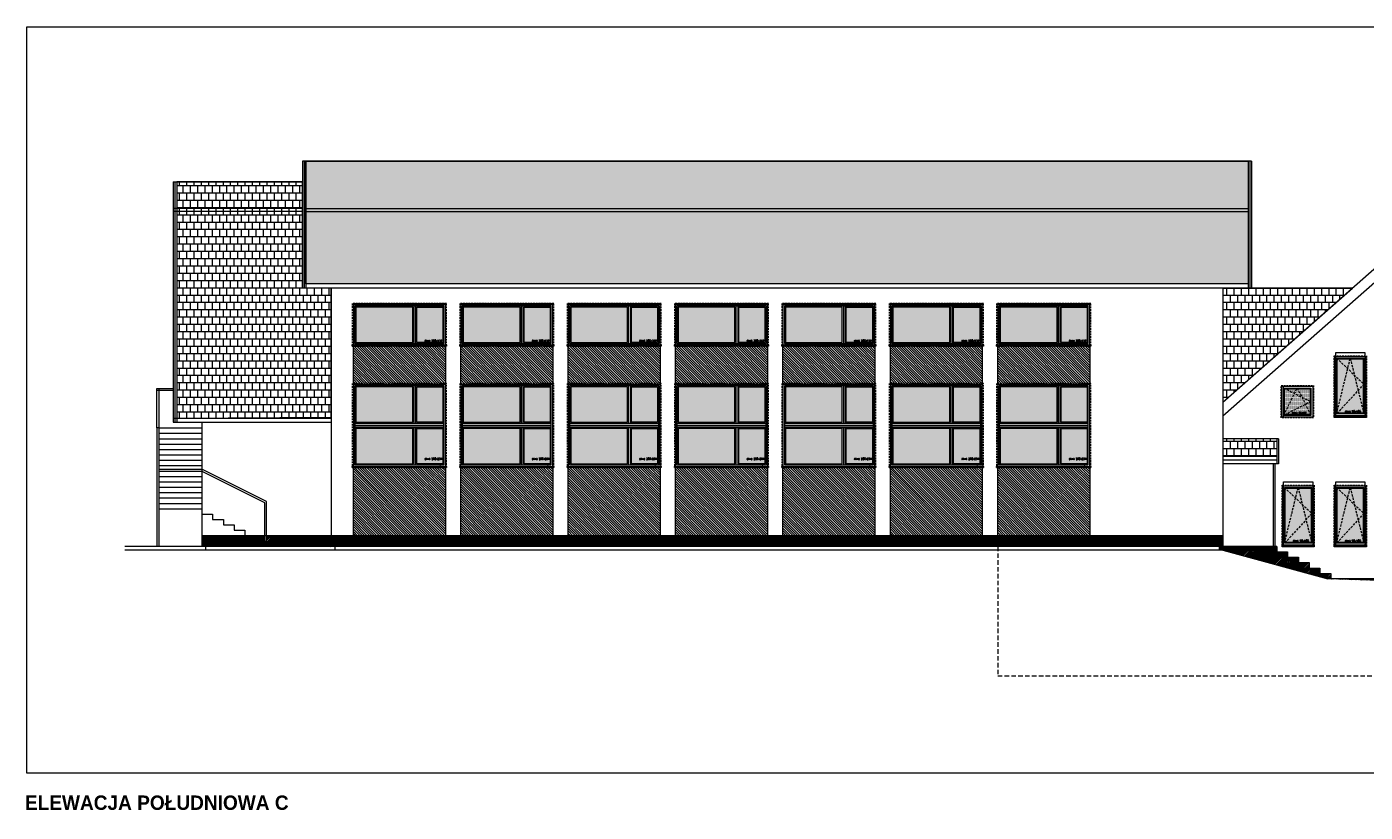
# Model space of a CAD drawing. Header units: millimetres. Extents: x -82287 to 177822, y -399756 to 0.
# Tile 8 of 228: x 47703 to 51430, y -241886 to -239700. Entities that reach past the tile are written whole.
import ezdxf
from ezdxf.enums import TextEntityAlignment as Align

# ---------------------------------------------------------------- set-up
doc = ezdxf.new("R2010")
doc.units = ezdxf.units.MM
doc.header["$MEASUREMENT"] = 0
for name, pattern in [('SUŁOSZOWA - PB 21 03$0$CACHE', [9.525, 6.35, -3.175]), ('SUŁOSZOWA - PB 21 03$0$CARKOVANA', [7.5, 5, -2.5]), ('SUŁOSZOWA - PB 21 03$0$HIDDEN', [9.525, 6.35, -3.175])]:
    doc.linetypes.add(name, pattern=pattern)
doc.layers.add('FL_XREF', color=252, linetype='Continuous')
for name, color, linetype, lineweight in [('SUŁOSZOWA - PB 21 03$0$! opisy okien elewacja', 251, 'Continuous', 0), ('SUŁOSZOWA - PB 21 03$0$!! 0_ Istn-okna', 251, 'Continuous', 0), ('SUŁOSZOWA - PB 21 03$0$!! 0_ Istn-sciany', 251, 'Continuous', 0), ('SUŁOSZOWA - PB 21 03$0$!! 0_ Opis', 251, 'Continuous', 0), ('SUŁOSZOWA - PB 21 03$0$!! 0_ WIDOK ELEWACJA', 251, 'Continuous', 0), ('SUŁOSZOWA - PB 21 03$0$!! 0_Istn-cienka', 251, 'Continuous', 0), ('SUŁOSZOWA - PB 21 03$0$!! 0_Opis_pom', 251, 'Continuous', 0), ('SUŁOSZOWA - PB 21 03$0$!! 1_ELEWACJA KOLOR', 251, 'Continuous', 0), ('SUŁOSZOWA - PB 21 03$0$!! 1_Hatch dach', 251, 'Continuous', 0), ('SUŁOSZOWA - PB 21 03$0$!! 1_OPIS POM NOWE', 251, 'Continuous', 0), ('SUŁOSZOWA - PB 21 03$0$!! 2_ELEWACJA COKÓŁ', 251, 'Continuous', 0), ('SUŁOSZOWA - PB 21 03$0$!! 2_NOWE OKNA WIDOk - remont', 251, 'Continuous', 0), ('SUŁOSZOWA - PB 21 03$0$!! 2_TYNK OBRYS', 251, 'Continuous', 0)]:
    doc.layers.add(name, color=color, linetype=linetype, lineweight=lineweight)
doc.styles.add('SUŁOSZOWA - PB 21 03$0$ARIAL', font='tahoma.ttf')
doc.styles.add('SUŁOSZOWA - PB 21 03$0$STYLE10', font='arialbd.ttf')
doc.styles.add('SUŁOSZOWA - PB 21 03$0$TXT', font='simplex.shx')
pattern_1 = [(45, (-1039.1575, -38733.8512), (-2.24506403, 2.24506403), [])]
pattern_2 = [(180, (0, 0), (-2e-15, -20.32), []), (270, (0, 0), (10.16, -20.32), [20.32, -20.32])]
pattern_3 = [(180, (0, 0), (-0.79375, -1.5875), [0, -1.5875])]
pattern_4 = [(315, (0, 0), (3.36759605, 3.36759605), [])]

# ---------------------------------------------------------------- blocks, each defined once
blk = doc.blocks.new('SUŁOSZOWA - PB 21 03$0$okno 90x180')
at = {"layer": 'SUŁOSZOWA - PB 21 03$0$!! 1_Hatch dach', "true_color": 0x575757}
h = blk.add_hatch(dxfattribs=at)
h.set_pattern_fill('DOTS', color=251)
h.set_pattern_definition([(0, (-9632.3096, -11392.1331), (0.79375, 1.5875), [0, -1.5875])])
h.paths.add_polyline_path([(9, -20), (81, -20), (81, -171), (9, -171)])
at = {"layer": 'SUŁOSZOWA - PB 21 03$0$!! 0_ Istn-okna', "linetype": 'SUŁOSZOWA - PB 21 03$0$CARKOVANA', "lineweight": 5}
blk.add_lwpolyline([(0, -11), (90, -11), (90, -180), (0, -180)], close=True, dxfattribs=at)
at = {"layer": 'SUŁOSZOWA - PB 21 03$0$!! 0_ Istn-okna'}
for points in [[(2, -13), (88, -13), (88, -178), (2, -178)], [(7, -18), (83, -18), (83, -173), (7, -173)], [(9, -20), (81, -20), (81, -171), (9, -171)], [(0, -178), (90, -178), (90, -183), (0, -183)]]:
    blk.add_lwpolyline(points, close=True, dxfattribs=at)
at = {"layer": 'SUŁOSZOWA - PB 21 03$0$!! 1_Hatch dach', "color": 251, "linetype": 'SUŁOSZOWA - PB 21 03$0$CACHE', "true_color": 0x575757}
for points in [[(7, -173), (45, -18), (83, -173)], [(7, -18), (83, -90), (7, -173)]]:
    blk.add_lwpolyline(points, dxfattribs=at)
at = {"insert": (30.1, -163.6), "char_height": 5, "attachment_point": 1, "style": 'SUŁOSZOWA - PB 21 03$0$TXT'}
blk.add_mtext_dynamic_manual_height_columns('okno 90x165', width=52.63, gutter_width=75, heights=[0], dxfattribs=at)
blk = doc.blocks.new('SUŁOSZOWA - PB 21 03$0$okno 90x90')
at = {"layer": 'SUŁOSZOWA - PB 21 03$0$!! 1_Hatch dach', "true_color": 0x575757}
h = blk.add_hatch(dxfattribs=at)
h.set_pattern_fill('DOTS', color=251)
h.set_pattern_definition([(0, (-9634.3096, -11214.1331), (0.79375, 1.5875), [0, -1.5875])])
h.paths.add_polyline_path([(7, 79), (79, 79), (79, 7), (7, 7)])
at = {"layer": 'SUŁOSZOWA - PB 21 03$0$!! 0_ Istn-okna', "linetype": 'SUŁOSZOWA - PB 21 03$0$CARKOVANA', "lineweight": 5}
blk.add_lwpolyline([(-2, 88), (88, 88), (88, -2), (-2, -2)], close=True, dxfattribs=at)
at = {"layer": 'SUŁOSZOWA - PB 21 03$0$!! 0_ Istn-okna'}
for points in [[(0, 86), (86, 86), (86, 0), (0, 0)], [(5, 81), (81, 81), (81, 5), (5, 5)], [(7, 79), (79, 79), (79, 7), (7, 7)]]:
    blk.add_lwpolyline(points, close=True, dxfattribs=at)
at = {"layer": 'SUŁOSZOWA - PB 21 03$0$!! 1_Hatch dach', "color": 251, "linetype": 'SUŁOSZOWA - PB 21 03$0$CACHE', "true_color": 0x575757}
for points in [[(5, 5), (43, 81), (81, 5)], [(5, 81), (81, 43), (5, 5)]]:
    blk.add_lwpolyline(points, dxfattribs=at)
at = {"insert": (28.1, 14.4), "char_height": 5, "attachment_point": 1, "style": 'SUŁOSZOWA - PB 21 03$0$TXT'}
blk.add_mtext_dynamic_manual_height_columns('okno 90x90', width=52.63, gutter_width=75, heights=[0], dxfattribs=at)
blk = doc.blocks.new('SUŁOSZOWA - PB 21 03$0$okno 266x234')
at = {"layer": 'SUŁOSZOWA - PB 21 03$0$!! 1_Hatch dach', "true_color": 0x575757}
h = blk.add_hatch(dxfattribs=at)
h.set_pattern_fill('ANSI31', color=251, scale=0.3, angle=180)
h.set_pattern_definition([(225, (0, 0), (0.67351921, -0.67351921), [])])
h.paths.add_polyline_path([(212, 10817.5), (-50, 10817.5), (-50, 10820.5), (212, 10820.5)])
h = blk.add_hatch(dxfattribs=at)
h.set_pattern_fill('DOTS', color=251, angle=180)
h.set_pattern_definition(pattern_3)
h.paths.add_polyline_path([(43.8, 10596.5), (202, 10596.5), (202, 10694.5), (43.8, 10694.5)])
h.paths.add_polyline_path([(43.8, 10712.5), (202, 10712.5), (202, 10810.5), (43.8, 10810.5)])
h.paths.add_polyline_path([(32.8, 10596.5), (-40, 10596.5), (-40, 10694.5), (32.8, 10694.5)])
h.paths.add_polyline_path([(32.8, 10712.5), (-40, 10712.5), (-40, 10810.5), (32.8, 10810.5)])
at = {"layer": 'SUŁOSZOWA - PB 21 03$0$! opisy okien elewacja'}
for p in [(-33, 10817.5), (209, 10817.5), (209, 10703.5), (-47, 10589.5), (195, 10589.5)]:
    blk.add_point(p, dxfattribs=at)
at = {"layer": 'SUŁOSZOWA - PB 21 03$0$!! 0_ Istn-okna'}
for p, q in [((205, 10709.5), (-43, 10709.5)), ((205, 10704.5), (-43, 10704.5)), ((205, 10702.5), (-43, 10702.5)), ((205, 10697.5), (-43, 10697.5))]:
    blk.add_line(p, q, dxfattribs=at)
at = {"layer": 'SUŁOSZOWA - PB 21 03$0$!! 0_ Istn-okna', "linetype": 'SUŁOSZOWA - PB 21 03$0$CARKOVANA', "lineweight": 5}
blk.add_lwpolyline([(212, 10820.5), (-50, 10820.5), (-50, 10586.5), (212, 10586.5)], close=True, dxfattribs=at)
at = {"layer": 'SUŁOSZOWA - PB 21 03$0$!! 0_ Istn-okna'}
for points in [[(212, 10817.5), (-50, 10817.5), (-50, 10820.5), (212, 10820.5)], [(209, 10817.5), (-47, 10817.5), (-47, 10589.5), (209, 10589.5)], [(205, 10813.5), (-43, 10813.5), (-43, 10593.5), (205, 10593.5)], [(32.8, 10712.5), (-40, 10712.5), (-40, 10810.5), (32.8, 10810.5)], [(43.8, 10712.5), (202, 10712.5), (202, 10810.5), (43.8, 10810.5)], [(32.8, 10596.5), (-40, 10596.5), (-40, 10694.5), (32.8, 10694.5)], [(43.8, 10596.5), (202, 10596.5), (202, 10694.5), (43.8, 10694.5)]]:
    blk.add_lwpolyline(points, close=True, dxfattribs=at)
for points in [[(35.8, 10709.5), (35.8, 10813.5)], [(40.8, 10709.5), (40.8, 10813.5)], [(35.8, 10593.5), (35.8, 10697.5)], [(35.8, 10593.5), (35.8, 10697.5)], [(40.8, 10593.5), (40.8, 10697.5)], [(40.8, 10593.5), (40.8, 10697.5)]]:
    blk.add_lwpolyline(points, dxfattribs=at)
at = {"insert": (10.9, 10793.9), "char_height": 5, "attachment_point": 1, "rotation": 180, "style": 'SUŁOSZOWA - PB 21 03$0$TXT'}
blk.add_mtext_dynamic_manual_height_columns('okno 266x234', width=52.63, gutter_width=75, heights=[0], dxfattribs=at)
blk = doc.blocks.new('SUŁOSZOWA - PB 21 03$0$okno 266x112')
at = {"layer": 'SUŁOSZOWA - PB 21 03$0$!! 1_Hatch dach', "true_color": 0x575757}
h = blk.add_hatch(dxfattribs=at)
h.set_pattern_fill('ANSI31', color=251, scale=0.05, angle=180)
h.set_pattern_definition([(225, (48759.55389, -227260.51076), (0.11225320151, -0.11225320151), [])])
h.paths.add_polyline_path([(212, 10312.8), (-50, 10312.8), (-50, 10315.8), (212, 10315.8)])
h = blk.add_hatch(dxfattribs=at)
h.set_pattern_fill('DOTS', color=251, angle=180)
h.set_pattern_definition(pattern_3)
h.paths.add_polyline_path([(43.8, 10207.8), (202, 10207.8), (202, 10305.8), (43.8, 10305.8)])
h.paths.add_polyline_path([(32.8, 10207.8), (-40, 10207.8), (-40, 10305.8), (32.8, 10305.8)])
at = {"layer": 'SUŁOSZOWA - PB 21 03$0$! opisy okien elewacja'}
for p in [(-33, 10312.8), (209, 10314.3), (209, 10312.8), (209, 10308.3)]:
    blk.add_point(p, dxfattribs=at)
at = {"layer": 'SUŁOSZOWA - PB 21 03$0$!! 0_ Istn-okna', "linetype": 'SUŁOSZOWA - PB 21 03$0$CARKOVANA', "lineweight": 5}
blk.add_lwpolyline([(212, 10315.8), (-50, 10315.8), (-50, 10197.8), (212, 10197.8)], close=True, dxfattribs=at)
at = {"layer": 'SUŁOSZOWA - PB 21 03$0$!! 0_ Istn-okna'}
for points in [[(212, 10312.8), (-50, 10312.8), (-50, 10315.8), (212, 10315.8)], [(209, 10312.8), (-47, 10312.8), (-47, 10200.8), (209, 10200.8)], [(205, 10308.8), (-43, 10308.8), (-43, 10204.8), (205, 10204.8)], [(32.8, 10207.8), (-40, 10207.8), (-40, 10305.8), (32.8, 10305.8)], [(43.8, 10207.8), (202, 10207.8), (202, 10305.8), (43.8, 10305.8)]]:
    blk.add_lwpolyline(points, close=True, dxfattribs=at)
for points in [[(35.8, 10308.8), (-43, 10308.8)], [(35.8, 10204.8), (35.8, 10308.8)], [(205, 10308.8), (40.8, 10308.8)], [(40.8, 10204.8), (40.8, 10308.8)]]:
    blk.add_lwpolyline(points, dxfattribs=at)
at = {"insert": (10.9, 10298.3), "char_height": 5, "attachment_point": 1, "rotation": 180, "style": 'SUŁOSZOWA - PB 21 03$0$TXT'}
blk.add_mtext_dynamic_manual_height_columns('okno 266x112', width=52.63, gutter_width=75, heights=[0], dxfattribs=at)
blk = doc.blocks.new('SUŁOSZOWA - PB 21 03')
at = {"layer": 'SUŁOSZOWA - PB 21 03$0$!! 1_ELEWACJA KOLOR'}
h = blk.add_hatch(dxfattribs=at)
h.set_pattern_fill('ANSI31', color=129, scale=1.5, angle=-90)
h.set_pattern_definition([(315, (0, -3065.085), (3.36759605, 3.36759605), [])])
h.paths.add_polyline_path([(48550.55389, -240638.35053), (48806.55389, -240638.35053), (48806.55389, -240748.35053), (48550.55389, -240748.35053)])
h = blk.add_hatch(dxfattribs=at)
h.set_pattern_fill('ANSI31', color=129, scale=1.5, angle=-90)
h.set_pattern_definition(pattern_4)
h.paths.add_polyline_path([(48849.55389, -240638.35053), (49105.55389, -240638.35053), (49105.55389, -240748.35053), (48849.55389, -240748.35053)])
h = blk.add_hatch(dxfattribs=at)
h.set_pattern_fill('ANSI31', color=129, scale=1.5, angle=-90)
h.set_pattern_definition(pattern_4)
h.paths.add_polyline_path([(49148.55389, -240638.35053), (49404.55389, -240638.35053), (49404.55389, -240748.35053), (49148.55389, -240748.35053)])
h = blk.add_hatch(dxfattribs=at)
h.set_pattern_fill('ANSI31', color=129, scale=1.5, angle=-90)
h.set_pattern_definition(pattern_4)
h.paths.add_polyline_path([(49447.55389, -240638.35053), (49703.55389, -240638.35053), (49703.55389, -240748.35053), (49447.55389, -240748.35053)])
h = blk.add_hatch(dxfattribs=at)
h.set_pattern_fill('ANSI31', color=129, scale=1.5, angle=-90)
h.set_pattern_definition(pattern_4)
h.paths.add_polyline_path([(49746.55389, -240638.35053), (50002.55389, -240638.35053), (50002.55389, -240748.35053), (49746.55389, -240748.35053)])
h = blk.add_hatch(dxfattribs=at)
h.set_pattern_fill('ANSI31', color=129, scale=1.5, angle=-90)
h.set_pattern_definition(pattern_4)
h.paths.add_polyline_path([(50045.55389, -240638.35053), (50301.55389, -240638.35053), (50301.55389, -240748.35053), (50045.55389, -240748.35053)])
h = blk.add_hatch(dxfattribs=at)
h.set_pattern_fill('ANSI31', color=129, scale=1.5, angle=-90)
h.set_pattern_definition(pattern_4)
h.paths.add_polyline_path([(50344.55389, -240638.35053), (50600.55389, -240638.35053), (50600.55389, -240748.35053), (50344.55389, -240748.35053)])
h = blk.add_hatch(dxfattribs=at)
h.set_pattern_fill('ANSI31', color=129, scale=1.5, angle=-90)
h.set_pattern_definition(pattern_4)
h.paths.add_polyline_path([(48550.55389, -240976.35053), (48806.55389, -240976.35053), (48806.55389, -241169.35053), (48550.55389, -241169.35053)])
h = blk.add_hatch(dxfattribs=at)
h.set_pattern_fill('ANSI31', color=129, scale=1.5, angle=-90)
h.set_pattern_definition(pattern_4)
h.paths.add_polyline_path([(48849.55389, -240976.35053), (49105.55389, -240976.35053), (49105.55389, -241169.35053), (48849.55389, -241169.35053)])
h = blk.add_hatch(dxfattribs=at)
h.set_pattern_fill('ANSI31', color=129, scale=1.5, angle=-90)
h.set_pattern_definition(pattern_4)
h.paths.add_polyline_path([(49148.55389, -240976.35053), (49404.55389, -240976.35053), (49404.55389, -241169.35053), (49148.55389, -241169.35053)])
h = blk.add_hatch(dxfattribs=at)
h.set_pattern_fill('ANSI31', color=129, scale=1.5, angle=-90)
h.set_pattern_definition(pattern_4)
h.paths.add_polyline_path([(49447.55389, -240976.35053), (49703.55389, -240976.35053), (49703.55389, -241169.35053), (49447.55389, -241169.35053)])
h = blk.add_hatch(dxfattribs=at)
h.set_pattern_fill('ANSI31', color=129, scale=1.5, angle=-90)
h.set_pattern_definition(pattern_4)
h.paths.add_polyline_path([(49746.55389, -240976.35053), (50002.55389, -240976.35053), (50002.55389, -241169.35053), (49746.55389, -241169.35053)])
h = blk.add_hatch(dxfattribs=at)
h.set_pattern_fill('ANSI31', color=129, scale=1.5, angle=-90)
h.set_pattern_definition(pattern_4)
h.paths.add_polyline_path([(50045.55389, -240976.35053), (50301.55389, -240976.35053), (50301.55389, -241169.35053), (50045.55389, -241169.35053)])
h = blk.add_hatch(dxfattribs=at)
h.set_pattern_fill('ANSI31', color=129, scale=1.5, angle=-90)
h.set_pattern_definition(pattern_4)
h.paths.add_polyline_path([(50344.55389, -240976.35053), (50600.55389, -240976.35053), (50600.55389, -241169.35053), (50344.55389, -241169.35053)])
at = {"layer": 'SUŁOSZOWA - PB 21 03$0$!! 1_Hatch dach', "true_color": 0x990000}
h = blk.add_hatch(dxfattribs=at)
h.set_pattern_fill('AR-B88', color=14, scale=0.1, angle=180)
h.set_pattern_definition(pattern_2)
h.paths.add_polyline_path([(48418.55389, -240126.78973), (51041.55389, -240126.78973), (51041.55389, -240467.97819), (48418.55389, -240467.97819)])
h = blk.add_hatch(dxfattribs=at)
h.set_pattern_fill('AR-B88', color=14, scale=0.1, angle=180)
h.set_pattern_definition(pattern_2)
h.paths.add_polyline_path([(48058.55389, -240841.78174), (48488.55389, -240839.66436), (48488.55389, -240479.97819), (48408.55389, -240479.97819), (48408.55389, -240184.3988), (48058.55389, -240184.3988)])
h = blk.add_hatch(dxfattribs=at)
h.set_pattern_fill('AR-B88', color=14, scale=0.1, angle=180)
h.set_pattern_definition(pattern_2)
h.paths.add_polyline_path([(50971.55389, -240797.41038), (51332.27229, -240479.97819), (50971.55389, -240479.97819)])
h = blk.add_hatch(dxfattribs=at)
h.set_pattern_fill('AR-B88', color=14, scale=0.1, angle=180)
h.set_pattern_definition(pattern_2)
h.paths.add_polyline_path([(51121.55389, -240899.35053), (50971.55389, -240899.35053), (50971.55389, -240949.35053), (51121.55389, -240949.35053)])
at = {"layer": 'SUŁOSZOWA - PB 21 03$0$!! 2_ELEWACJA COKÓŁ'}
h = blk.add_hatch(dxfattribs=at)
h.set_pattern_fill('ANSI31', color=250)
h.set_pattern_definition(pattern_1)
h.paths.add_polyline_path([(48488.55389, -241169.35053), (48308.55389, -241169.35053), (48308.55389, -241184.35053), (48308.55389, -241199.35053), (48488.55389, -241199.35053)])
h.paths.add_polyline_path([(48303.55389, -241169.35053), (48278.55389, -241169.35053), (48278.55389, -241184.35053), (48303.55389, -241184.35053)], flags=17)
h.paths.add_polyline_path([(48308.55389, -241184.35053), (48278.55389, -241184.35053), (48278.55389, -241169.35053), (48248.55389, -241169.35053), (48128.55389, -241169.35053), (48128.55389, -241199.35053), (48308.55389, -241199.35053)])
h = blk.add_hatch(dxfattribs=at)
h.set_pattern_fill('ANSI31', color=250)
h.set_pattern_definition(pattern_1)
h.paths.add_polyline_path([(50971.55389, -241169.35053), (48488.55389, -241169.35053), (48488.55389, -241199.35053), (50971.55389, -241199.35053)])
h = blk.add_hatch(dxfattribs=at)
h.set_pattern_fill('ANSI31', color=250)
h.set_pattern_definition(pattern_1)
h.paths.add_polyline_path([(51151.55389, -241214.35053), (51121.55389, -241214.35053), (51121.55389, -241199.35053), (50971.55389, -241199.35053), (50961.55389, -241199.35053), (50961.55389, -241209.35053), (50971.55389, -241209.35053), (51263.79536, -241289.35053), (51271.55389, -241289.59664), (51271.55389, -241274.35053), (51241.55389, -241274.35053), (51241.55389, -241259.35053), (51211.55389, -241259.35053), (51211.55389, -241244.35053), (51181.55389, -241244.35053), (51181.55389, -241229.35053), (51151.55389, -241229.35053)])
h = blk.add_hatch(dxfattribs=at)
h.set_pattern_fill('ANSI31', color=250)
h.set_pattern_definition(pattern_1)
h.paths.add_polyline_path([(52173.55389, -241289.35053), (51271.55389, -241289.35053), (51271.55389, -241289.59664), (52173.55389, -241318.20896)])
at = {"layer": 'SUŁOSZOWA - PB 21 03$0$! opisy okien elewacja'}
for points in [[(47641.40114, -239752.90582), (53291.56291, -239752.90582), (53291.56291, -241830.32956), (47641.40114, -241830.32956)], [(48418.55389, -240126.78973), (51041.55389, -240126.78973), (51041.55389, -240467.97819), (48418.55389, -240467.97819)], [(48058.55389, -240841.78174), (48488.55389, -240839.66436), (48488.55389, -240479.97819), (48408.55389, -240479.97819), (48408.55389, -240184.3988), (48058.55389, -240184.3988)], [(50971.55389, -240797.41038), (51332.27229, -240479.97819), (50971.55389, -240479.97819)]]:
    blk.add_lwpolyline(points, close=True, dxfattribs=at)
at = {"layer": 'SUŁOSZOWA - PB 21 03$0$!! 0_ Istn-sciany'}
for points in [[(50971.55389, -241209.35053), (47914.18369, -241209.35053)], [(50971.55389, -241209.35053), (51263.79536, -241289.35053)], [(52682.41514, -241334.35053), (51263.79536, -241289.35053)]]:
    blk.add_lwpolyline(points, dxfattribs=at)
at = {"layer": 'SUŁOSZOWA - PB 21 03$0$!! 0_ WIDOK ELEWACJA'}
for p, q in [((51041.55389, -240259.61336), (48418.55389, -240259.61336)), ((51041.55389, -240267.48229), (48418.55389, -240267.48229))]:
    blk.add_line(p, q, dxfattribs=at)
for points in [[(51051.55389, -240126.78973), (48408.55389, -240126.78973)], [(48408.55389, -240126.78973), (48408.55389, -240479.97819)], [(48413.55389, -240126.78973), (48413.55389, -240479.97819)], [(48418.55389, -240126.78973), (48418.55389, -240479.97819)], [(51041.55389, -240126.78973), (51041.55389, -240479.97819)], [(51046.55389, -240126.78973), (51046.55389, -240479.97819)], [(51051.55389, -240126.78973), (51051.55389, -240479.97819)], [(48048.55389, -240184.3988), (48408.55389, -240184.3988)], [(48048.55389, -240184.3988), (48048.55389, -240853.78174)], [(48053.55389, -240184.3988), (48053.55389, -240853.78174)], [(48058.55389, -240184.3988), (48058.55389, -240853.78174)], [(48048.55389, -240258.17644), (48408.55389, -240258.17644)], [(48048.55389, -240266.45976), (48408.55389, -240266.45976)], [(50971.55389, -240797.41038), (51556.30389, -240282.83038)], [(50971.55389, -240836.04029), (51556.30389, -240321.46029)], [(51041.55389, -240467.97819), (48418.55389, -240467.97819)], [(51051.55389, -240479.97819), (48418.55389, -240479.97819)], [(48488.55389, -240479.97819), (48488.55389, -241199.35053)], [(50971.55389, -240479.97819), (50971.55389, -241199.35053)], [(50971.55389, -240479.97819), (51332.27229, -240479.97819)], [(48048.55389, -240841.78174), (48488.55389, -240841.78174)], [(48048.55389, -240853.78174), (48488.55389, -240853.78174)], [(48128.55389, -240853.78174), (48128.55389, -241199.35053)], [(51126.55389, -240899.35053), (50971.55389, -240899.35053)], [(51121.55389, -240899.35053), (51121.55389, -240969.35053)], [(51126.55389, -240899.35053), (51126.55389, -240969.35053)], [(51121.55389, -240949.35053), (50971.55389, -240949.35053)], [(51121.55389, -240959.35053), (50971.55389, -240959.35053)], [(51126.55389, -240969.35053), (50971.55389, -240969.35053)], [(51111.55389, -240969.35053), (51111.55389, -241199.35053)], [(51116.55389, -240969.35053), (51116.55389, -241199.35053)], [(50971.55389, -241169.35053), (48128.55389, -241169.35053)], [(50971.55389, -241199.35053), (47914.18369, -241199.35053)], [(48138.55389, -241199.35053), (48138.55389, -241209.35053)], [(48498.55389, -241199.35053), (48498.55389, -241209.35053)], [(50961.55389, -241199.35053), (50961.55389, -241209.35053)], [(51121.55389, -241199.35053), (50971.55389, -241199.35053)], [(51121.55389, -241199.35053), (51121.55389, -241214.35053), (51151.55389, -241214.35053), (51151.55389, -241229.35053), (51181.55389, -241229.35053), (51181.55389, -241244.35053), (51211.55389, -241244.35053), (51211.55389, -241259.35053), (51241.55389, -241259.35053), (51241.55389, -241274.35053), (51271.55389, -241274.35053), (51271.55389, -241289.59664)], [(52178.55389, -241289.35053), (51265.28954, -241289.35053)]]:
    blk.add_lwpolyline(points, dxfattribs=at)
for points in [[(48550.55389, -240638.35053), (48806.55389, -240638.35053), (48806.55389, -240524.35053), (48550.55389, -240524.35053)], [(48849.55389, -240638.35053), (49105.55389, -240638.35053), (49105.55389, -240524.35053), (48849.55389, -240524.35053)], [(49148.55389, -240638.35053), (49404.55389, -240638.35053), (49404.55389, -240524.35053), (49148.55389, -240524.35053)], [(49447.55389, -240638.35053), (49703.55389, -240638.35053), (49703.55389, -240524.35053), (49447.55389, -240524.35053)], [(49746.55389, -240638.35053), (50002.55389, -240638.35053), (50002.55389, -240524.35053), (49746.55389, -240524.35053)], [(50045.55389, -240638.35053), (50301.55389, -240638.35053), (50301.55389, -240524.35053), (50045.55389, -240524.35053)], [(50344.55389, -240638.35053), (50600.55389, -240638.35053), (50600.55389, -240524.35053), (50344.55389, -240524.35053)], [(51285.55389, -240659.35053), (51366.55389, -240659.35053), (51366.55389, -240839.35053), (51285.55389, -240839.35053)], [(48550.55389, -240976.35053), (48806.55389, -240976.35053), (48806.55389, -240748.35053), (48550.55389, -240748.35053)], [(48849.55389, -240976.35053), (49105.55389, -240976.35053), (49105.55389, -240748.35053), (48849.55389, -240748.35053)], [(49148.55389, -240976.35053), (49404.55389, -240976.35053), (49404.55389, -240748.35053), (49148.55389, -240748.35053)], [(49447.55389, -240976.35053), (49703.55389, -240976.35053), (49703.55389, -240748.35053), (49447.55389, -240748.35053)], [(49746.55389, -240976.35053), (50002.55389, -240976.35053), (50002.55389, -240748.35053), (49746.55389, -240748.35053)], [(50045.55389, -240976.35053), (50301.55389, -240976.35053), (50301.55389, -240748.35053), (50045.55389, -240748.35053)], [(50344.55389, -240976.35053), (50600.55389, -240976.35053), (50600.55389, -240748.35053), (50344.55389, -240748.35053)], [(51140.55389, -240753.35053), (51221.55389, -240753.35053), (51221.55389, -240839.35053), (51140.55389, -240839.35053)], [(51140.55389, -241019.35053), (51221.55389, -241019.35053), (51221.55389, -241199.35053), (51140.55389, -241199.35053)], [(51285.55389, -241019.35053), (51366.55389, -241019.35053), (51366.55389, -241199.35053), (51285.55389, -241199.35053)]]:
    blk.add_lwpolyline(points, close=True, dxfattribs=at)
at = {"layer": 'SUŁOSZOWA - PB 21 03$0$!! 0_Istn-cienka'}
for points in [[(48003.55389, -240869.35053), (48003.55389, -240759.35053), (48008.55389, -240759.35053), (48008.55389, -240869.35053)], [(48003.55389, -240759.35053), (48048.55389, -240759.35053)], [(48003.55389, -240764.35053), (48048.55389, -240764.35053)], [(48003.55389, -240869.35053), (48003.55389, -241199.35053)], [(48008.55389, -240869.35053), (48003.55389, -240869.35053)], [(48008.55389, -240869.35053), (48008.55389, -241199.35053)], [(48008.55389, -240869.35053), (48128.55389, -240869.35053)], [(48008.55389, -240884.35053), (48128.55389, -240884.35053)], [(48008.55389, -240899.35053), (48128.55389, -240899.35053)], [(48008.55389, -240914.35053), (48128.55389, -240914.35053)], [(48008.55389, -240929.35053), (48128.55389, -240929.35053)], [(48008.55389, -240944.35053), (48128.55389, -240944.35053)], [(48008.55389, -240959.35053), (48128.55389, -240959.35053)], [(48008.55389, -240974.35053), (48128.55389, -240974.35053)], [(48008.55389, -240984.35053), (48128.55389, -240984.35053)], [(48008.55389, -240989.35053), (48128.55389, -240989.35053)], [(48008.55389, -240989.35053), (48127.37355, -240989.35053)], [(48303.55389, -241077.4407), (48127.37355, -240989.35053)], [(48308.55389, -241074.35053), (48128.55389, -240984.35053)], [(48008.55389, -241004.35053), (48128.55389, -241004.35053)], [(48008.55389, -241019.35053), (48128.55389, -241019.35053)], [(48008.55389, -241034.35053), (48128.55389, -241034.35053)], [(48008.55389, -241049.35053), (48128.55389, -241049.35053)], [(48008.55389, -241064.35053), (48128.55389, -241064.35053)], [(48308.55389, -241184.35053), (48308.55389, -241074.35053)], [(48008.55389, -241079.35053), (48128.55389, -241079.35053)], [(48008.55389, -241094.35053), (48128.55389, -241094.35053)], [(48128.55389, -241094.35053), (48128.55389, -241109.35053), (48158.55389, -241109.35053), (48158.55389, -241124.35053), (48188.55389, -241124.35053), (48188.55389, -241139.35053), (48218.55389, -241139.35053), (48218.55389, -241154.35053), (48248.55389, -241154.35053), (48248.55389, -241169.35053), (48278.55389, -241169.35053), (48278.55389, -241184.35053), (48308.55389, -241184.35053), (48308.55389, -241199.35053)], [(48303.55389, -241184.35053), (48303.55389, -241077.4407)]]:
    blk.add_lwpolyline(points, dxfattribs=at)
at = {"layer": 'SUŁOSZOWA - PB 21 03$0$!! 0_Istn-cienka', "linetype": 'SUŁOSZOWA - PB 21 03$0$HIDDEN', "ltscale": 2}
for points in [[(50344.55389, -241199.35053), (50344.55389, -241559.35053)], [(50344.55389, -241559.35053), (52404.55389, -241559.35053)]]:
    blk.add_lwpolyline(points, dxfattribs=at)
at = {"layer": 'SUŁOSZOWA - PB 21 03$0$!! 2_NOWE OKNA WIDOk - remont'}
for points in [[(48846.55389, -240638.35053), (49108.55389, -240638.35053), (49108.55389, -240641.35053), (48846.55389, -240641.35053)], [(49145.55389, -240638.35053), (49407.55389, -240638.35053), (49407.55389, -240641.35053), (49145.55389, -240641.35053)], [(49444.55389, -240638.35053), (49706.55389, -240638.35053), (49706.55389, -240641.35053), (49444.55389, -240641.35053)], [(49743.55389, -240638.35053), (50005.55389, -240638.35053), (50005.55389, -240641.35053), (49743.55389, -240641.35053)], [(50042.55389, -240638.35053), (50304.55389, -240638.35053), (50304.55389, -240641.35053), (50042.55389, -240641.35053)], [(50341.55389, -240638.35053), (50603.55389, -240638.35053), (50603.55389, -240641.35053), (50341.55389, -240641.35053)], [(48846.55389, -240976.35053), (49108.55389, -240976.35053), (49108.55389, -240979.35053), (48846.55389, -240979.35053)], [(49145.55389, -240976.35053), (49407.55389, -240976.35053), (49407.55389, -240979.35053), (49145.55389, -240979.35053)], [(49444.55389, -240976.35053), (49706.55389, -240976.35053), (49706.55389, -240979.35053), (49444.55389, -240979.35053)], [(49743.55389, -240976.35053), (50005.55389, -240976.35053), (50005.55389, -240979.35053), (49743.55389, -240979.35053)], [(50042.55389, -240976.35053), (50304.55389, -240976.35053), (50304.55389, -240979.35053), (50042.55389, -240979.35053)], [(50341.55389, -240976.35053), (50603.55389, -240976.35053), (50603.55389, -240979.35053), (50341.55389, -240979.35053)]]:
    blk.add_lwpolyline(points, close=True, dxfattribs=at)
at = {"layer": 'SUŁOSZOWA - PB 21 03$0$!! 2_TYNK OBRYS'}
for points in [[(48550.55389, -240638.35053), (48806.55389, -240638.35053), (48806.55389, -240748.35053), (48550.55389, -240748.35053)], [(48849.55389, -240638.35053), (49105.55389, -240638.35053), (49105.55389, -240748.35053), (48849.55389, -240748.35053)], [(49148.55389, -240638.35053), (49404.55389, -240638.35053), (49404.55389, -240748.35053), (49148.55389, -240748.35053)], [(49447.55389, -240638.35053), (49703.55389, -240638.35053), (49703.55389, -240748.35053), (49447.55389, -240748.35053)], [(49746.55389, -240638.35053), (50002.55389, -240638.35053), (50002.55389, -240748.35053), (49746.55389, -240748.35053)], [(50045.55389, -240638.35053), (50301.55389, -240638.35053), (50301.55389, -240748.35053), (50045.55389, -240748.35053)], [(50344.55389, -240638.35053), (50600.55389, -240638.35053), (50600.55389, -240748.35053), (50344.55389, -240748.35053)], [(48550.55389, -240976.35053), (48806.55389, -240976.35053), (48806.55389, -241169.35053), (48550.55389, -241169.35053)], [(48849.55389, -240976.35053), (49105.55389, -240976.35053), (49105.55389, -241169.35053), (48849.55389, -241169.35053)], [(49148.55389, -240976.35053), (49404.55389, -240976.35053), (49404.55389, -241169.35053), (49148.55389, -241169.35053)], [(49447.55389, -240976.35053), (49703.55389, -240976.35053), (49703.55389, -241169.35053), (49447.55389, -241169.35053)], [(49746.55389, -240976.35053), (50002.55389, -240976.35053), (50002.55389, -241169.35053), (49746.55389, -241169.35053)], [(50045.55389, -240976.35053), (50301.55389, -240976.35053), (50301.55389, -241169.35053), (50045.55389, -241169.35053)], [(50344.55389, -240976.35053), (50600.55389, -240976.35053), (50600.55389, -241169.35053), (50344.55389, -241169.35053)]]:
    blk.add_lwpolyline(points, close=True, dxfattribs=at)
at = {"layer": 'SUŁOSZOWA - PB 21 03$0$!! 2_NOWE OKNA WIDOk - remont', "rotation": 180}
for name, p in [('SUŁOSZOWA - PB 21 03$0$okno 266x112', (48759.55389, -230325.59554)), ('SUŁOSZOWA - PB 21 03$0$okno 266x112', (49058.55389, -230325.59554)), ('SUŁOSZOWA - PB 21 03$0$okno 266x112', (49357.55389, -230325.59554)), ('SUŁOSZOWA - PB 21 03$0$okno 266x112', (49656.55389, -230325.59554)), ('SUŁOSZOWA - PB 21 03$0$okno 266x112', (49955.55389, -230325.59554)), ('SUŁOSZOWA - PB 21 03$0$okno 266x112', (50254.55389, -230325.59554)), ('SUŁOSZOWA - PB 21 03$0$okno 266x112', (50553.55389, -230325.59554)), ('SUŁOSZOWA - PB 21 03$0$okno 266x234', (48759.55389, -230158.8559)), ('SUŁOSZOWA - PB 21 03$0$okno 266x234', (49058.55389, -230158.8559)), ('SUŁOSZOWA - PB 21 03$0$okno 266x234', (49357.55389, -230158.8559)), ('SUŁOSZOWA - PB 21 03$0$okno 266x234', (49656.55389, -230158.8559)), ('SUŁOSZOWA - PB 21 03$0$okno 266x234', (49955.55389, -230158.8559)), ('SUŁOSZOWA - PB 21 03$0$okno 266x234', (50254.55389, -230158.8559)), ('SUŁOSZOWA - PB 21 03$0$okno 266x234', (50553.55389, -230158.8559))]:
    blk.add_blockref(name, p, dxfattribs=at)
at = {"layer": 'SUŁOSZOWA - PB 21 03$0$!! 2_NOWE OKNA WIDOk - remont'}
for name, p in [('SUŁOSZOWA - PB 21 03$0$okno 90x180', (51281.05389, -240657.35053)), ('SUŁOSZOWA - PB 21 03$0$okno 90x90', (51135.55389, -240839.35053)), ('SUŁOSZOWA - PB 21 03$0$okno 90x180', (51136.05389, -241017.35053)), ('SUŁOSZOWA - PB 21 03$0$okno 90x180', (51281.05389, -241017.35053))]:
    blk.add_blockref(name, p, dxfattribs=at)
at = {"layer": 'SUŁOSZOWA - PB 21 03$0$!! 0_ Opis', "style": 'SUŁOSZOWA - PB 21 03$0$STYLE10', "width": 0.95}
blk.add_text('ELEWACJA POŁUDNIOWA C', height=40, dxfattribs=at).set_placement((47635.93376, -241932.37408))
at = {"layer": 'SUŁOSZOWA - PB 21 03$0$!! 0_Opis_pom', "ltscale": 0.7, "style": 'SUŁOSZOWA - PB 21 03$0$ARIAL'}
for tag, p in [('B0,19', (52679.2094, -194257.55204)), ('B2,12', (73342.49259, -194413.89249)), ('B2,14', (73874.0461, -194402.0887)), ('B0,15', (51514.15008, -194461.8073)), ('A1,1', (58808.06672, -194460.94161)), ('A1,16', (59129.54925, -194448.08429)), ('B1/17', (59524.53699, -194450.37428)), ('B1,19', (59914.81903, -194448.15658)), ('B1,21', (60405.50261, -194427.18207)), ('1,22', (60947.33929, -194456.1144)), ('1,23', (61575.22173, -194450.37428)), ('B2,11', (73069.01144, -194438.89383)), ('B2,16', (75195.07765, -194441.83446)), ('B0,18', (52071.43815, -194478.40179)), ('B1,18', (59715.51745, -194473.87108)), ('B1,20', (60198.53687, -194490.17374)), ('B2,10', (72728.63362, -194489.37283)), ('B2,15', (74566.38885, -194487.81114)), ('B2,17', (75506.7465, -194471.3759)), ('B2,19.1', (76701.67035, -194466.03695)), ('B3,6', (86826.65132, -194483.15512)), ('B3,7', (87459.81312, -194465.07097)), ('B3,3', (88235.73906, -194465.79732)), ('B3,8', (90006.66539, -194478.47972)), ('A0,6', (49094.40602, -194505.72387)), ('A0,5', (49399.71914, -194533.19455)), ('A0,4', (49692.81919, -194517.93289)), ('A0,3', (49906.53818, -194524.03766)), ('B0,20', (53125.45224, -194527.8835)), ('B0,21', (53847.26622, -194535.08002)), ('B0,22', (54187.56644, -194519.04308)), ('A1,6', (58565.96262, -194514.50753)), ('B1,1', (61908.24378, -194515.48656)), ('A2,5', (72452.45009, -194505.90583)), ('B2,13', (73649.91716, -194500.01242)), ('B1,3', (62229.35503, -194604.49851)), ('B2,18', (75922.43604, -194612.23635)), ('B2,19', (77152.69039, -194617.53776)), ('A3,4', (85509.27934, -194642.47136)), ('B0,24B', (54824.42896, -194684.26784)), ('B0,13', (50367.63944, -194706.5583)), ('B0,16', (51457.40872, -194704.43091)), ('B0,17', (51897.58569, -194706.77195)), ('B1,4', (63476.45184, -194691.11207)), ('A2,4', (71695.75649, -194707.44268)), ('B0,23', (54542.05776, -194742.93939)), ('A1,5', (58149.22649, -194724.80163)), ('A1,2', (58744.42262, -194746.622)), ('B1,2D', (60756.29674, -194750.92727)), ('A2.1', (72371.45884, -194731.56251)), ('B0,14', (50962.60809, -194789.06568)), ('A1,15', (59129.54925, -194780.73348)), ('B1,4', (63483.03852, -194791.04365)), ('A3.1', (86079.08704, -194786.62422)), ('A0,2', (49295.91259, -194810.95246)), ('B0,7', (52851.95551, -194845.56115)), ('B1,2A', (61803.35407, -194869.27513)), ('B1,2B', (62374.83512, -194841.86715)), ('B2.7', (74548.27897, -194836.12781)), ('B3,2', (89035.72921, -194837.99287)), ('B0,8', (51561.38742, -194890.27848)), ('A1,3', (58810.05243, -195008.83917)), ('A3.2', (86016.50296, -195004.88875)), ('A0,10', (49695.87246, -195042.9259)), ('A0,1', (49914.27925, -195025.82804)), ('B0,17', (51225.06492, -195049.74007)), ('A0,7', (49042.50308, -195082.6056)), ('B0,6', (52110.41055, -195069.39267)), ('B1,8', (61403.63433, -195071.25189)), ('A2.2', (72371.45884, -195070.78713)), ('B2.2', (74976.1855, -195068.47988)), ('B3,11', (88623.94853, -195099.23575)), ('B3,4', (87612.56208, -195132.78192)), ('B3,5', (86839.47632, -195174.05241)), ('B0,12', (50313.60595, -195207.52936)), ('B0,11', (50726.178, -195219.06638)), ('B1,6', (63686.26823, -195231.3997)), ('B3,10', (89778.42161, -195220.68871)), ('A0,11', (49643.96951, -195271.84772)), ('B0,10', (51476.34179, -195259.44699)), ('B0,24A', (54359.17011, -195245.97867)), ('A1,4', (58093.66276, -195250.96213)), ('B1,14', (59332.54805, -195280.73534)), ('B3,9', (90479.74099, -195260.18621)), ('A0,8', (49042.50308, -195293.21363)), ('B0,9', (51798.4912, -195291.17482)), ('B1,13', (60186.62513, -195314.46953)), ('B1,5', (63419.22943, -195317.21026)), ('A2.3', (71832.37045, -195318.78232)), ('B2,9', (73175.51251, -195317.21162)), ('B2,4', (74493.5947, -195318.7733)), ('B2,21', (75970.16114, -195290.81005)), ('A3,3', (85569.83931, -195318.78232)), ('B0,3', (52068.59538, -195319.60465)), ('B1,10', (60892.94126, -195319.45825)), ('B1,9', (61058.12383, -195344.48743)), ('B2,8', (73894.209, -195338.18956)), ('B2,3', (74674.2815, -195319.28036)), ('B2.1', (75304.74121, -195348.36327)), ('B2,20', (77211.021, -195343.82367)), ('B3,1', (88723.65615, -195329.98594)), ('B0,2', (52227.2348, -195357.98297)), ('B1,2C', (61827.40698, -195369.02625)), ('B1,7', (62134.52151, -195372.05069)), ('A0,9', (49001.50444, -195413.15723)), ('B0,1', (53061.17304, -195403.85659)), ('A0,12', (49689.76592, -195485.50737)), ('B0,4', (52224.78303, -195500.96352)), ('B1,11', (61050.00078, -195512.89565)), ('B2,5', (74686.48999, -195507.24036)), ('B0,5', (52066.14362, -195556.83806)), ('B1,12', (60864.00751, -195544.00738)), ('B2,6', (74499.29165, -195549.55175)), ('C2,2', (74812.78942, -195865.8959)), ('C1,3', (61091.58871, -195973.27844)), ('C0,2A', (52278.30875, -196050.48297)), ('C0,1', (52808.36775, -196132.34208)), ('C1,2', (61690.27405, -196439.72387)), ('C1,1', (62060.59754, -196465.28533)), ('C3,1', (88979.71614, -196545.67785)), ('C0,2B', (53028.88223, -196668.8019)), ('C1,4', (61008.68123, -196686.32122)), ('C2,1', (75334.65984, -196786.2197)), ('C2,3', (74834.65119, -196933.26657)), ('C1,5', (61062.7252, -196991.42453)), ('C1,10', (62127.38542, -196998.81344)), ('C1,9', (62147.33751, -197289.53424)), ('C1,6', (61131.41824, -197329.69535)), ('C0,3', (52181.98562, -197341.92176)), ('D1,1', (73931.12245, -197584.03121)), ('C0,4', (52345.96562, -197596.60561)), ('D0,18', (60296.49264, -197617.95269)), ('C2,4', (75243.70451, -197663.89)), ('D0,7', (59141.53804, -197722.84718)), ('C1,7', (61222.2575, -197737.18052)), ('D0,3', (59562.25866, -197751.14316)), ('D0,17', (60701.16801, -197741.44864)), ('D1,6', (72757.78643, -197751.22612)), ('D1,4', (73157.19908, -197744.29721)), ('D0,6', (58741.71849, -197802.61699)), ('D0,10', (58357.73602, -197820.93991)), ('D,09', (59195.67196, -197881.51243)), ('C0,5', (52269.72696, -197902.4362)), ('C0,6', (52872.93793, -197917.07354)), ('D0,2', (59943.06082, -197917.06725)), ('D1,3', (73475.28953, -197924.29875)), ('D0,8', (59058.9008, -197963.64925)), ('D0,16', (60721.3534, -197935.2949)), ('D0,5', (59448.52586, -197969.8061)), ('D1,5', (73291.61607, -197999.29956)), ('C2,5', (74555.08284, -197988.7886)), ('D0,4', (59655.02693, -198042.2589)), ('D0,15', (60692.12223, -198127.4643)), ('D0,1', (59931.33074, -198173.12806)), ('D1,2', (73578.07819, -198172.30068)), ('D0,11', (58161.27105, -198211.45823)), ('D0,12', (58250.99458, -198537.17631)), ('D0,13', (58250.99458, -198764.99605)), ('D0,14', (59130.08589, -198795.3373)), ('D1,7', (71854.87376, -198786.88467)), ('D1,8', (71715.35366, -199212.44512))]:
    blk.add_attdef(tag, text='', height=11.968, dxfattribs=at).set_placement(p, align=Align.MIDDLE_CENTER)
at = {"layer": 'SUŁOSZOWA - PB 21 03$0$!! 1_OPIS POM NOWE', "style": 'SUŁOSZOWA - PB 21 03$0$ARIAL'}
for tag, p in [('C1.7A', (61271.6179, -197538.30303)), ('C2.5B', (74970.66097, -197546.70728)), ('C2,5C', (74903.71123, -197659.13664)), ('C2.4', (75374.07862, -197726.11453)), ('C1.7C', (61260.26049, -197811.38428)), ('D1,2B', (74322.25834, -197791.43247)), ('C1.8B', (61588.27341, -197817.62151)), ('C1.8A', (61884.42005, -197818.94854)), ('C1.7B', (61322.12354, -197933.89849)), ('C2,5A', (74943.41937, -197993.49482)), ('E1.2', (62164.78326, -198139.98688)), ('E1.5E', (62692.10372, -198153.27854)), ('E1.5D', (62993.60773, -198185.416)), ('D1,2C', (73419.9359, -198156.57844)), ('D1,2A', (74280.17915, -198172.30068)), ('E2.9', (75361.45041, -198161.88904)), ('E2.7', (76022.45692, -198162.26272)), ('E3.1', (88990.58975, -198158.87886)), ('E1.1', (61330.46191, -198191.9806)), ('E1.5C', (63016.9343, -198246.3437)), ('E1.5B', (63264.15117, -198307.8661)), ('E3.2', (88781.41347, -198385.24275)), ('E1.6', (61022.6264, -198421.00827)), ('E2.2', (74782.75417, -198427.85813)), ('E2.8', (75757.29014, -198437.09188)), ('E2.6', (76531.8031, -198444.40756)), ('E1.5A', (63049.47589, -198456.39852)), ('E3.4', (89392.22607, -198450.03942)), ('E1.5F', (62736.15118, -198589.14592)), ('E1.5G', (62892.39981, -198586.12622)), ('E1,4', (61888.25021, -198652.6996)), ('E2.1', (75803.99631, -198697.05773)), ('E1.5L', (63297.7633, -198733.65678)), ('E1.3', (61058.5992, -198806.28147)), ('E1.5H', (62893.53005, -198830.01758)), ('E2,3', (74778.52304, -198843.9541)), ('E3.3', (89150.95684, -198867.32581)), ('E1.5K', (63266.15427, -198904.67789)), ('E1.5I', (62723.74907, -199005.87002)), ('E2.4', (75135.87669, -199083.20857)), ('E2.5', (76615.04061, -199164.91143)), ('E1.5J', (63204.25187, -199215.697))]:
    blk.add_attdef(tag, text='', height=11.968, dxfattribs=at).set_placement(p, align=Align.MIDDLE_CENTER)

msp = doc.modelspace()

# ---------------------------------------------------------------- block references
at = {"layer": 'FL_XREF'}
msp.add_blockref('SUŁOSZOWA - PB 21 03', (62.3, 52.9), dxfattribs=at)

doc.saveas('drawing.dxf')
